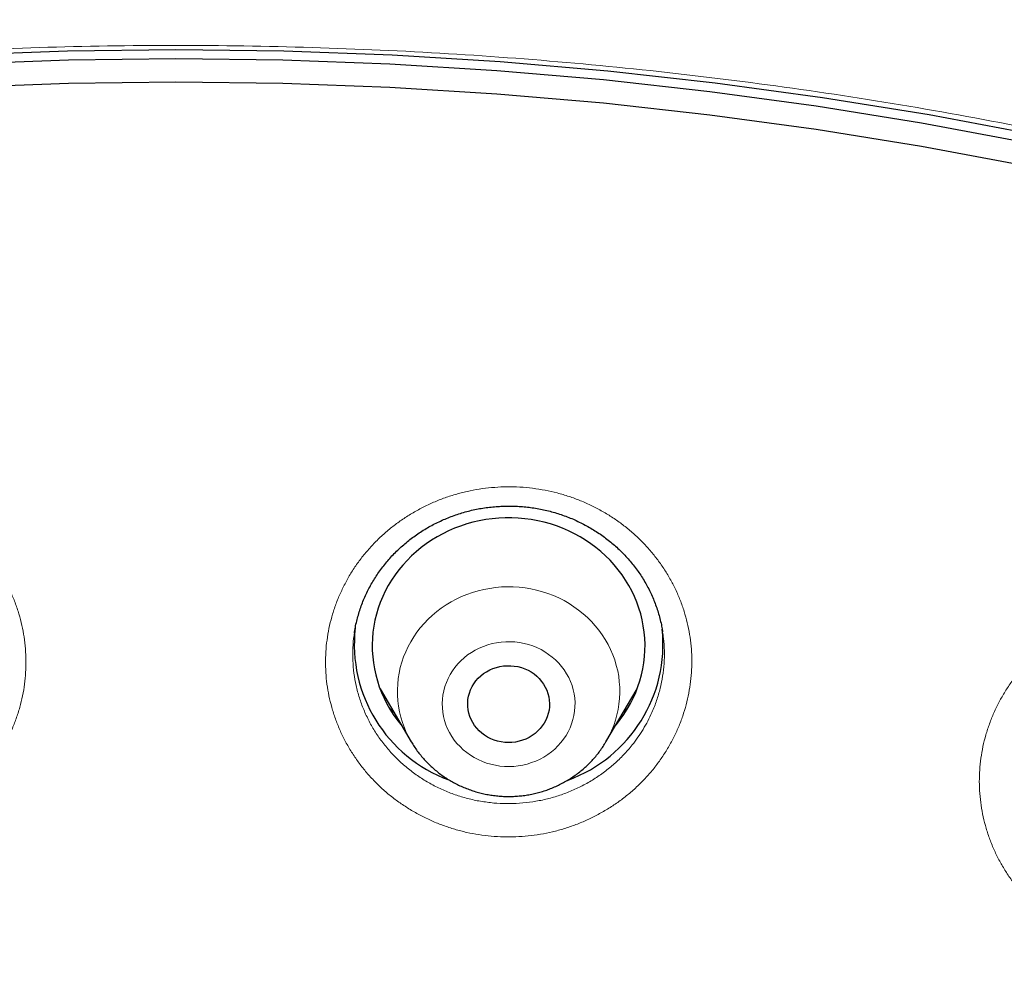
# Model space of a CAD drawing. Header units: millimetres. Extents: x 8 to 436, y 12 to 763.
# Tile 242 of 256: x 230 to 241, y 742 to 752. Entities that reach past the tile are written whole.
import ezdxf

# ---------------------------------------------------------------- set-up
doc = ezdxf.new("R2010")
doc.units = ezdxf.units.MM

msp = doc.modelspace()

# ---------------------------------------------------------------- linework, layer by layer
at = {"color": 7, "linetype": 'Continuous', "lineweight": 30}
for p, q in [((233.966, 745.528), (233.965, 745.524)), ((237.352, 745.534), (237.352, 745.537)), ((234.246, 744.91), (234.59, 744.326)), ((236.729, 744.326), (237.073, 744.91))]:
    msp.add_line(p, q, dxfattribs=at)
at = {"color": 252, "linetype": 'Continuous', "lineweight": 0}
msp.add_line((236.975, 744.706), (236.922, 744.654), dxfattribs=at)
at = {"color": 7, "linetype": 'Continuous', "lineweight": 30, "flags": 128}
for points in [[(229.621, 751.881), (230.81, 751.925), (232, 751.939), (233.19, 751.925), (234.379, 751.881), (235.566, 751.807), (236.751, 751.705), (237.932, 751.574), (239.11, 751.413), (240.283, 751.224), (241.45, 751.006), (242.61, 750.759), (243.763, 750.484), (244.908, 750.18), (246.045, 749.849), (247.172, 749.489), (248.288, 749.102), (249.393, 748.688), (250.486, 748.247), (251.567, 747.779), (252.634, 747.284), (253.687, 746.764)], [(229.645, 751.783), (230.822, 751.827), (232, 751.841)], [(232, 751.841), (233.178, 751.827), (234.355, 751.783), (235.531, 751.711), (236.704, 751.61), (237.874, 751.479), (239.04, 751.321), (240.201, 751.133), (241.356, 750.917), (242.505, 750.673), (243.647, 750.4), (244.781, 750.1), (245.906, 749.772), (247.021, 749.416), (248.127, 749.033), (249.221, 748.622), (250.303, 748.185), (251.373, 747.722), (252.43, 747.232), (253.472, 746.717), (254.5, 746.176)], [(229.645, 751.527), (230.822, 751.57), (232, 751.585)], [(232, 751.585), (233.178, 751.57), (234.355, 751.527), (235.531, 751.454), (236.704, 751.353), (237.874, 751.223), (239.04, 751.064), (240.201, 750.877), (241.356, 750.661), (242.505, 750.416), (243.647, 750.144), (244.781, 749.843), (245.906, 749.515), (247.021, 749.159), (248.127, 748.776), (249.221, 748.366), (250.303, 747.929), (251.373, 747.465), (252.43, 746.976), (253.472, 746.46), (254.5, 745.919)], [(236.835, 744.506), (236.846, 744.518), (236.888, 744.573), (236.928, 744.629), (236.965, 744.687), (236.999, 744.747), (237.03, 744.808), (237.058, 744.87), (237.082, 744.934), (237.103, 744.998), (237.121, 745.064), (237.136, 745.13), (237.147, 745.197), (237.154, 745.264), (237.159, 745.332), (237.16, 745.399), (237.157, 745.467), (237.151, 745.534), (237.141, 745.601), (237.128, 745.668), (237.112, 745.733), (237.092, 745.798), (237.07, 745.863), (237.043, 745.926), (237.014, 745.987), (236.981, 746.048), (236.946, 746.106), (236.908, 746.163), (236.866, 746.219), (236.822, 746.272), (236.775, 746.324), (236.726, 746.373), (236.674, 746.42), (236.62, 746.464), (236.564, 746.506), (236.505, 746.546), (236.445, 746.582), (236.383, 746.616), (236.319, 746.647), (236.253, 746.676), (236.187, 746.701), (236.119, 746.723), (236.05, 746.742), (235.98, 746.758), (235.909, 746.771), (235.838, 746.781), (235.766, 746.787), (235.695, 746.79), (235.623, 746.79), (235.551, 746.787), (235.479, 746.781), (235.408, 746.771), (235.337, 746.758), (235.267, 746.742), (235.199, 746.723), (235.131, 746.7), (235.064, 746.675), (234.999, 746.647), (234.935, 746.615), (234.873, 746.581), (234.812, 746.544), (234.754, 746.505), (234.698, 746.463), (234.644, 746.418), (234.592, 746.371), (234.543, 746.322), (234.496, 746.271), (234.452, 746.217), (234.411, 746.162), (234.372, 746.105), (234.337, 746.046), (234.304, 745.985), (234.275, 745.924), (234.249, 745.861), (234.226, 745.797), (234.207, 745.731), (234.19, 745.666), (234.178, 745.599), (234.168, 745.532), (234.162, 745.465), (234.16, 745.397), (234.161, 745.33), (234.165, 745.262), (234.173, 745.195), (234.184, 745.128), (234.199, 745.062), (234.217, 744.996), (234.238, 744.932), (234.262, 744.868), (234.29, 744.806), (234.321, 744.745), (234.355, 744.685), (234.392, 744.627), (234.432, 744.571), (234.475, 744.517), (234.484, 744.506)], [(235.617, 744.321), (235.577, 744.326), (235.539, 744.334), (235.501, 744.346), (235.464, 744.361), (235.429, 744.379), (235.396, 744.399), (235.365, 744.422), (235.336, 744.448), (235.31, 744.476), (235.286, 744.506), (235.265, 744.538), (235.248, 744.572), (235.233, 744.607), (235.222, 744.643), (235.215, 744.679), (235.21, 744.716), (235.21, 744.754), (235.213, 744.791), (235.219, 744.828), (235.229, 744.864), (235.242, 744.9), (235.259, 744.934), (235.278, 744.966), (235.301, 744.997), (235.326, 745.026), (235.354, 745.052), (235.385, 745.077), (235.417, 745.098), (235.452, 745.117), (235.488, 745.133), (235.525, 745.145), (235.564, 745.155), (235.603, 745.161), (235.643, 745.164), (235.683, 745.164), (235.722, 745.16), (235.761, 745.154), (235.8, 745.144), (235.837, 745.13), (235.873, 745.114), (235.907, 745.095), (235.939, 745.073), (235.969, 745.049), (235.997, 745.022), (236.022, 744.992), (236.044, 744.961), (236.063, 744.929), (236.079, 744.894), (236.092, 744.859), (236.101, 744.823), (236.107, 744.786), (236.11, 744.748), (236.108, 744.711), (236.104, 744.674), (236.096, 744.637), (236.084, 744.601), (236.069, 744.567), (236.051, 744.533), (236.03, 744.502), (236.006, 744.472), (235.979, 744.444), (235.95, 744.419), (235.918, 744.396), (235.885, 744.376), (235.85, 744.358), (235.813, 744.344), (235.775, 744.333), (235.736, 744.325), (235.696, 744.32), (235.657, 744.319), (235.617, 744.321)]]:
    msp.add_lwpolyline(points, dxfattribs=at)
at = {"color": 252, "linetype": 'Continuous', "lineweight": 0, "flags": 128}
for points in [[(234.595, 744.318), (234.566, 744.369), (234.538, 744.424), (234.514, 744.481), (234.493, 744.539), (234.475, 744.598), (234.461, 744.657), (234.45, 744.718), (234.442, 744.778), (234.438, 744.839), (234.437, 744.901), (234.44, 744.962), (234.446, 745.023), (234.455, 745.083), (234.469, 745.143), (234.485, 745.202), (234.505, 745.261), (234.528, 745.318), (234.554, 745.374), (234.583, 745.428), (234.616, 745.481), (234.651, 745.533), (234.689, 745.582), (234.73, 745.63), (234.774, 745.675), (234.82, 745.718), (234.869, 745.759), (234.919, 745.798), (234.972, 745.833), (235.027, 745.866), (235.084, 745.897), (235.142, 745.924), (235.202, 745.948), (235.262, 745.97), (235.325, 745.988), (235.388, 746.003), (235.452, 746.015), (235.516, 746.024), (235.581, 746.03), (235.646, 746.032), (235.711, 746.031), (235.776, 746.027), (235.841, 746.019), (235.905, 746.009), (235.968, 745.995), (236.031, 745.978), (236.092, 745.958), (236.152, 745.935), (236.211, 745.909), (236.269, 745.88), (236.324, 745.848), (236.378, 745.813), (236.429, 745.776), (236.479, 745.736), (236.526, 745.694), (236.571, 745.649), (236.613, 745.603), (236.652, 745.554), (236.689, 745.503), (236.723, 745.451), (236.753, 745.397), (236.781, 745.342), (236.805, 745.285), (236.826, 745.227), (236.844, 745.168), (236.859, 745.109), (236.87, 745.048), (236.877, 744.988), (236.882, 744.927), (236.882, 744.865), (236.88, 744.804), (236.873, 744.743), (236.864, 744.683), (236.851, 744.623), (236.834, 744.564), (236.815, 744.505), (236.792, 744.448), (236.765, 744.392), (236.736, 744.338), (236.73, 744.327)], [(235.729, 745.425), (235.679, 745.428), (235.628, 745.427), (235.578, 745.424), (235.528, 745.417), (235.479, 745.407), (235.431, 745.393), (235.383, 745.377), (235.337, 745.358), (235.293, 745.335), (235.25, 745.31), (235.209, 745.282), (235.171, 745.252), (235.134, 745.219), (235.101, 745.184), (235.07, 745.146), (235.041, 745.107), (235.016, 745.066), (234.994, 745.024), (234.975, 744.98), (234.959, 744.935), (234.946, 744.889), (234.937, 744.842), (234.931, 744.795), (234.929, 744.748), (234.931, 744.7), (234.935, 744.653), (234.944, 744.607), (234.955, 744.56), (234.97, 744.515), (234.988, 744.471), (235.01, 744.428), (235.034, 744.387), (235.062, 744.347), (235.092, 744.309), (235.126, 744.274), (235.161, 744.24), (235.199, 744.209), (235.239, 744.18), (235.282, 744.154), (235.326, 744.131), (235.371, 744.111), (235.418, 744.094), (235.466, 744.08), (235.515, 744.069), (235.565, 744.061), (235.615, 744.057), (235.666, 744.055), (235.716, 744.057), (235.766, 744.063), (235.816, 744.071), (235.865, 744.083), (235.913, 744.098), (235.959, 744.116), (236.005, 744.137), (236.048, 744.16), (236.09, 744.187), (236.13, 744.216), (236.167, 744.248), (236.202, 744.282), (236.235, 744.318), (236.264, 744.357), (236.291, 744.397), (236.315, 744.438), (236.336, 744.482), (236.353, 744.526), (236.367, 744.572), (236.378, 744.618), (236.385, 744.665), (236.389, 744.712), (236.39, 744.759), (236.387, 744.807), (236.38, 744.854), (236.37, 744.9), (236.357, 744.946), (236.34, 744.99), (236.321, 745.034), (236.298, 745.076), (236.271, 745.117), (236.242, 745.155), (236.211, 745.192), (236.176, 745.227), (236.139, 745.259), (236.1, 745.289), (236.059, 745.316), (236.016, 745.341), (235.971, 745.363), (235.925, 745.381), (235.877, 745.397), (235.829, 745.41), (235.779, 745.419), (235.729, 745.425)]]:
    msp.add_lwpolyline(points, dxfattribs=at)
at = {"color": 7, "linetype": 'Continuous', "lineweight": 30}
for centre, radius, start, end in [((235.551, 745.398), 1.588, 173.429, 249.831), ((235.768, 745.399), 1.589, 290.1387, 6.0662)]:
    msp.add_arc(centre, radius, start, end, dxfattribs=at)
for points, knots in [([(279.178, 720.721), (279.177, 720.73), (279.177, 720.747), (279.175, 720.78), (279.172, 720.818), (279.17, 720.863), (279.167, 720.91), (279.163, 720.972), (279.158, 721.052), (279.153, 721.136), (279.148, 721.212), (279.143, 721.277), (279.139, 721.339), (279.135, 721.395), (279.131, 721.444), (279.128, 721.486), (279.126, 721.52), (279.124, 721.549), (279.122, 721.574), (279.12, 721.598), (279.118, 721.626), (279.115, 721.663), (279.111, 721.712), (279.106, 721.774), (279.098, 721.869), (279.088, 721.995), (279.074, 722.154), (279.058, 722.319), (279.042, 722.492), (279.024, 722.672), (279, 722.903), (278.969, 723.181), (278.931, 723.498), (278.903, 723.727), (278.884, 723.869), (278.876, 723.927), (278.87, 723.977), (278.864, 724.02), (278.859, 724.054), (278.856, 724.081), (278.853, 724.102), (278.85, 724.12), (278.848, 724.141), (278.844, 724.167), (278.839, 724.204), (278.832, 724.252), (278.824, 724.31), (278.815, 724.373), (278.806, 724.437), (278.793, 724.524), (278.776, 724.636), (278.754, 724.782), (278.729, 724.942), (278.701, 725.117), (278.668, 725.321), (278.628, 725.556), (278.582, 725.821), (278.532, 726.097), (278.478, 726.382), (278.432, 726.612), (278.398, 726.785), (278.375, 726.896), (278.352, 727.01), (278.328, 727.122), (278.305, 727.229), (278.284, 727.326), (278.265, 727.413), (278.249, 727.489), (278.234, 727.556), (278.221, 727.615), (278.21, 727.662), (278.202, 727.698), (278.196, 727.726), (278.191, 727.748), (278.187, 727.765), (278.184, 727.78), (278.18, 727.794), (278.176, 727.814), (278.17, 727.84), (278.162, 727.873), (278.154, 727.91), (278.141, 727.964), (278.124, 728.037), (278.102, 728.131), (278.077, 728.237), (278.048, 728.355), (278.016, 728.489), (277.979, 728.639), (277.938, 728.8), (277.897, 728.96), (277.856, 729.116), (277.816, 729.27), (277.776, 729.42), (277.736, 729.567), (277.686, 729.746), (277.627, 729.956), (277.559, 730.193), (277.493, 730.42), (277.428, 730.637), (277.365, 730.843), (277.304, 731.039), (277.246, 731.224), (277.189, 731.401), (277.134, 731.571), (277.081, 731.733), (277.04, 731.855), (277.011, 731.941), (276.993, 731.995), (276.975, 732.047), (276.959, 732.096), (276.944, 732.14), (276.931, 732.177), (276.921, 732.207), (276.912, 732.232), (276.903, 732.257), (276.893, 732.288), (276.88, 732.325), (276.863, 732.373), (276.843, 732.431), (276.82, 732.495), (276.797, 732.562), (276.761, 732.662), (276.712, 732.798), (276.648, 732.973), (276.58, 733.158), (276.508, 733.352), (276.431, 733.555), (276.349, 733.767), (276.262, 733.99), (276.169, 734.223), (276.07, 734.466), (275.965, 734.721), (275.854, 734.985), (275.736, 735.261), (275.611, 735.547), (275.501, 735.792), (275.409, 735.996), (275.337, 736.152), (275.267, 736.305), (275.199, 736.449), (275.136, 736.583), (275.079, 736.703), (275.028, 736.809), (274.983, 736.901), (274.947, 736.976), (274.919, 737.034), (274.898, 737.077), (274.879, 737.115), (274.864, 737.147), (274.852, 737.17), (274.844, 737.187), (274.837, 737.2), (274.831, 737.213), (274.821, 737.232), (274.808, 737.258), (274.791, 737.293), (274.77, 737.335), (274.745, 737.385), (274.716, 737.444), (274.682, 737.511), (274.645, 737.584), (274.558, 737.756), (274.421, 738.022), (274.252, 738.344), (274.098, 738.63), (273.962, 738.88), (273.825, 739.128), (273.686, 739.375), (273.531, 739.647), (273.357, 739.946), (273.163, 740.274), (272.959, 740.612), (272.755, 740.943), (272.551, 741.268), (272.39, 741.519), (272.267, 741.709), (272.186, 741.832), (272.108, 741.95), (272.033, 742.064), (271.96, 742.173), (271.891, 742.276), (271.827, 742.37), (271.769, 742.457), (271.716, 742.534), (271.669, 742.603), (271.628, 742.662), (271.594, 742.712), (271.564, 742.755), (271.54, 742.789), (271.521, 742.816), (271.504, 742.842), (271.483, 742.871), (271.457, 742.908), (271.425, 742.954), (271.388, 743.007), (271.345, 743.068), (271.297, 743.137), (271.243, 743.213), (271.182, 743.298), (271.116, 743.391), (271.043, 743.492), (270.965, 743.6), (270.883, 743.711), (270.719, 743.935), (270.482, 744.253), (270.167, 744.664), (269.85, 745.07), (269.517, 745.485), (269.168, 745.91), (268.861, 746.275), (268.6, 746.578), (268.392, 746.818), (268.188, 747.049), (267.988, 747.271), (267.794, 747.485), (267.606, 747.691), (267.422, 747.888), (267.279, 748.04), (267.174, 748.151), (267.107, 748.221), (267.04, 748.291), (266.976, 748.358), (266.916, 748.42), (266.861, 748.476), (266.815, 748.525), (266.775, 748.565), (266.743, 748.598), (266.719, 748.623), (266.7, 748.642), (266.684, 748.659), (266.666, 748.677), (266.638, 748.705), (266.598, 748.746), (266.546, 748.798), (266.484, 748.861), (266.413, 748.933), (266.331, 749.015), (266.24, 749.105), (266.14, 749.204), (266.037, 749.305), (265.932, 749.407), (265.827, 749.509), (265.716, 749.617), (265.597, 749.73), (265.472, 749.849), (265.284, 750.027), (265.034, 750.259), (264.707, 750.557), (264.366, 750.863), (264.01, 751.175), (263.657, 751.478), (263.307, 751.772), (262.961, 752.057), (262.619, 752.334), (262.282, 752.602), (261.971, 752.844), (261.686, 753.062), (261.427, 753.258), (261.169, 753.45), (260.913, 753.638), (260.658, 753.822), (260.406, 754.002), (260.155, 754.179), (259.949, 754.321), (259.791, 754.43), (259.683, 754.504), (259.584, 754.571), (259.494, 754.632), (259.426, 754.678), (259.378, 754.71), (259.347, 754.73), (259.318, 754.75), (259.292, 754.767), (259.271, 754.781), (259.256, 754.791), (259.247, 754.797), (259.24, 754.802), (259.227, 754.81), (259.206, 754.824), (259.175, 754.845), (259.134, 754.872), (259.085, 754.904), (259.028, 754.942), (258.962, 754.985), (258.888, 755.034), (258.805, 755.088), (258.714, 755.147), (258.614, 755.211), (258.507, 755.28), (258.395, 755.351), (258.282, 755.423), (258.133, 755.516), (257.948, 755.632), (257.724, 755.769), (257.475, 755.921), (257.199, 756.086), (256.894, 756.266), (256.58, 756.448), (256.254, 756.634), (255.918, 756.821), (255.572, 757.011), (255.225, 757.198), (254.878, 757.381), (254.532, 757.56), (254.177, 757.74), (253.812, 757.921), (253.438, 758.103), (253.073, 758.276), (252.718, 758.441), (252.376, 758.597), (252.032, 758.75), (251.692, 758.899), (251.358, 759.042), (251.031, 759.179), (250.699, 759.315), (250.363, 759.45), (250.025, 759.583), (249.694, 759.711), (249.371, 759.832), (249.041, 759.954), (248.705, 760.075), (248.363, 760.195), (248.032, 760.308), (247.713, 760.416), (247.407, 760.516), (247.114, 760.61), (246.834, 760.698), (246.565, 760.781), (246.324, 760.854), (246.109, 760.917), (245.919, 760.973), (245.735, 761.026), (245.553, 761.077), (245.35, 761.134), (245.121, 761.197), (244.864, 761.266), (244.585, 761.34), (244.283, 761.417), (243.958, 761.499), (243.621, 761.58), (243.271, 761.663), (242.91, 761.745), (242.544, 761.825), (242.173, 761.903), (241.799, 761.98), (241.415, 762.055), (241.019, 762.129), (240.625, 762.2), (240.234, 762.266), (239.846, 762.33), (239.451, 762.391), (239.053, 762.449), (238.655, 762.504), (238.258, 762.556), (237.751, 762.618), (237.135, 762.686), (236.411, 762.756), (235.672, 762.816), (234.919, 762.866), (234.152, 762.905), (233.388, 762.933), (232.628, 762.948), (231.933, 762.951), (231.302, 762.946), (230.736, 762.935), (230.171, 762.917), (229.61, 762.894), (229.054, 762.864), (228.516, 762.829), (227.997, 762.79), (227.498, 762.747), (227.007, 762.7), (226.526, 762.649), (226.035, 762.592), (225.536, 762.53), (225.031, 762.461), (224.536, 762.389), (224.052, 762.314), (223.579, 762.235), (223.118, 762.154), (222.668, 762.071), (222.208, 761.981), (221.735, 761.885), (221.243, 761.779), (220.749, 761.668), (220.252, 761.55), (219.752, 761.427), (219.249, 761.297), (218.782, 761.171), (218.352, 761.051), (217.959, 760.938), (217.564, 760.82), (217.193, 760.707), (216.845, 760.597), (216.517, 760.491), (216.182, 760.381), (215.833, 760.263), (215.471, 760.137), (215.094, 760.003), (214.709, 759.862), (214.316, 759.715), (213.916, 759.56), (213.508, 759.399), (213.104, 759.235), (212.704, 759.068), (212.309, 758.899), (211.906, 758.723), (211.495, 758.539), (211.077, 758.346), (210.651, 758.146), (210.219, 757.936), (209.78, 757.719), (209.335, 757.492), (208.883, 757.256), (208.425, 757.01), (208.049, 756.803), (207.757, 756.64), (207.55, 756.522), (207.342, 756.403), (207.136, 756.283), (206.935, 756.165), (206.745, 756.053), (206.568, 755.946), (206.402, 755.846), (206.244, 755.75), (206.094, 755.657), (205.945, 755.565), (205.798, 755.473), (205.654, 755.382), (205.519, 755.296), (205.395, 755.217), (205.281, 755.144), (205.178, 755.077), (205.085, 755.016), (205.002, 754.962), (204.932, 754.916), (204.874, 754.878), (204.827, 754.846), (204.784, 754.818), (204.744, 754.791), (204.705, 754.765), (204.665, 754.739), (204.62, 754.708), (204.567, 754.673), (204.507, 754.633), (204.435, 754.584), (204.348, 754.525), (204.247, 754.456), (204.136, 754.38), (204.017, 754.298), (203.889, 754.209), (203.753, 754.114), (203.61, 754.013), (203.457, 753.904), (203.296, 753.788), (203.125, 753.665), (202.95, 753.537), (202.775, 753.408), (202.604, 753.28), (202.436, 753.154), (202.271, 753.029), (202.068, 752.874), (201.831, 752.69), (201.561, 752.478), (201.302, 752.27), (201.052, 752.068), (200.814, 751.872), (200.586, 751.682), (200.369, 751.499), (200.162, 751.322), (199.962, 751.149), (199.769, 750.981), (199.584, 750.818), (199.409, 750.661), (199.241, 750.509), (199.079, 750.362), (198.922, 750.218), (198.75, 750.058), (198.564, 749.883), (198.365, 749.694), (198.175, 749.512), (197.994, 749.336), (197.853, 749.197), (197.747, 749.092), (197.676, 749.022), (197.607, 748.952), (197.54, 748.885), (197.481, 748.826), (197.432, 748.776), (197.393, 748.737), (197.359, 748.702), (197.33, 748.672), (197.305, 748.647), (197.283, 748.624), (197.259, 748.6), (197.231, 748.572), (197.197, 748.537), (197.158, 748.496), (197.113, 748.45), (197.062, 748.397), (196.999, 748.332), (196.924, 748.254), (196.836, 748.162), (196.739, 748.06), (196.634, 747.948), (196.5, 747.804), (196.341, 747.633), (196.162, 747.437), (195.986, 747.242), (195.813, 747.05), (195.644, 746.859), (195.451, 746.638), (195.235, 746.387), (194.998, 746.108), (194.769, 745.834), (194.548, 745.565), (194.336, 745.303), (194.133, 745.048), (193.939, 744.8), (193.751, 744.557), (193.59, 744.346), (193.454, 744.166), (193.344, 744.019), (193.24, 743.879), (193.143, 743.747), (193.053, 743.624), (192.971, 743.511), (192.897, 743.409), (192.831, 743.316), (192.77, 743.231), (192.715, 743.153), (192.664, 743.081), (192.617, 743.014), (192.575, 742.954), (192.54, 742.904), (192.515, 742.868), (192.497, 742.843), (192.483, 742.823), (192.467, 742.799), (192.445, 742.768), (192.417, 742.728), (192.386, 742.682), (192.351, 742.632), (192.314, 742.577), (192.273, 742.518), (192.232, 742.458), (192.19, 742.396), (192.149, 742.335), (192.043, 742.179), (191.864, 741.909), (191.611, 741.521), (191.402, 741.192), (191.243, 740.939), (191.134, 740.763), (191.021, 740.579), (190.904, 740.384), (190.781, 740.18), (190.654, 739.965), (190.523, 739.74), (190.389, 739.507), (190.261, 739.282), (190.141, 739.067), (190.029, 738.863), (189.915, 738.653), (189.799, 738.438), (189.698, 738.248), (189.615, 738.089), (189.551, 737.967), (189.492, 737.853), (189.438, 737.749), (189.39, 737.653), (189.346, 737.567), (189.308, 737.491), (189.275, 737.425), (189.247, 737.37), (189.225, 737.325), (189.206, 737.288), (189.191, 737.257), (189.178, 737.231), (189.165, 737.204), (189.149, 737.172), (189.129, 737.132), (189.105, 737.082), (189.076, 737.024), (189.043, 736.956), (189.009, 736.886), (188.974, 736.814), (188.94, 736.742), (188.905, 736.668), (188.869, 736.594), (188.795, 736.436), (188.684, 736.198), (188.553, 735.911), (188.44, 735.661), (188.345, 735.444), (188.249, 735.226), (188.152, 735), (188.052, 734.761), (187.948, 734.511), (187.841, 734.248), (187.731, 733.973), (187.619, 733.685), (187.53, 733.451), (187.463, 733.274), (187.421, 733.162), (187.381, 733.052), (187.343, 732.948), (187.307, 732.852), (187.273, 732.757), (187.24, 732.666), (187.209, 732.578), (187.182, 732.5), (187.158, 732.433), (187.138, 732.377), (187.122, 732.331), (187.109, 732.293), (187.099, 732.263), (187.09, 732.237), (187.081, 732.212), (187.071, 732.181), (187.057, 732.14), (187.039, 732.089), (187.018, 732.028), (186.994, 731.956), (186.968, 731.88), (186.941, 731.799), (186.914, 731.716), (186.884, 731.626), (186.852, 731.529), (186.819, 731.425), (186.769, 731.271), (186.705, 731.07), (186.62, 730.796), (186.531, 730.5), (186.437, 730.182), (186.349, 729.874), (186.266, 729.573), (186.187, 729.28), (186.106, 728.974), (186.025, 728.653), (185.962, 728.4), (185.922, 728.231), (185.902, 728.147), (185.883, 728.067), (185.866, 727.994), (185.851, 727.932), (185.84, 727.881), (185.831, 727.841), (185.824, 727.811), (185.817, 727.784), (185.811, 727.758), (185.805, 727.729), (185.798, 727.697), (185.788, 727.653), (185.775, 727.594), (185.758, 727.519), (185.738, 727.43), (185.715, 727.323), (185.689, 727.2), (185.66, 727.064), (185.629, 726.918), (185.597, 726.759), (185.563, 726.59), (185.529, 726.414), (185.494, 726.233), (185.459, 726.048), (185.424, 725.853), (185.388, 725.648), (185.351, 725.433), (185.314, 725.213), (185.278, 724.987), (185.249, 724.804), (185.228, 724.665), (185.215, 724.576), (185.202, 724.492), (185.191, 724.412), (185.18, 724.336), (185.17, 724.265), (185.162, 724.206), (185.155, 724.158), (185.15, 724.119), (185.145, 724.086), (185.14, 724.05), (185.134, 724.004), (185.126, 723.943), (185.116, 723.869), (185.105, 723.784), (185.092, 723.687), (185.079, 723.578), (185.065, 723.463), (185.047, 723.32), (185.028, 723.152), (185.003, 722.928), (184.976, 722.67), (184.947, 722.378), (184.926, 722.148), (184.912, 721.988), (184.905, 721.903), (184.898, 721.829), (184.893, 721.765), (184.889, 721.712), (184.886, 721.67), (184.883, 721.641), (184.882, 721.623), (184.881, 721.61), (184.88, 721.594), (184.878, 721.571), (184.876, 721.541), (184.873, 721.503), (184.868, 721.432), (184.86, 721.327), (184.852, 721.212), (184.846, 721.114), (184.841, 721.037), (184.836, 720.963), (184.832, 720.893), (184.828, 720.83), (184.825, 720.773), (184.823, 720.738), (184.822, 720.721)], [0, 0, 0, 0, 0.000191, 0.000381, 0.000677, 0.000995, 0.001342, 0.001718, 0.00237, 0.003096, 0.003563, 0.004054, 0.004515, 0.004925, 0.005284, 0.005591, 0.005847, 0.006052, 0.006215, 0.006394, 0.006595, 0.00682, 0.00722, 0.007678, 0.008192, 0.009307, 0.010475, 0.011696, 0.012969, 0.014295, 0.015667, 0.018103, 0.020449, 0.022705, 0.023183, 0.023611, 0.023983, 0.024298, 0.024557, 0.02476, 0.024899, 0.02501, 0.025162, 0.02536, 0.025604, 0.025981, 0.026429, 0.026899, 0.027378, 0.027866, 0.02885, 0.029868, 0.031124, 0.032428, 0.033781, 0.035692, 0.037679, 0.03974, 0.041876, 0.044087, 0.044917, 0.045756, 0.046606, 0.047465, 0.048283, 0.049028, 0.049664, 0.050235, 0.050742, 0.051184, 0.051562, 0.051804, 0.05201, 0.052178, 0.05231, 0.052405, 0.052498, 0.052644, 0.052845, 0.053099, 0.053382, 0.053694, 0.054319, 0.055032, 0.055832, 0.056721, 0.057698, 0.058892, 0.060132, 0.061348, 0.06254, 0.063707, 0.06485, 0.065968, 0.067063, 0.068956, 0.070772, 0.07251, 0.074171, 0.075755, 0.077259, 0.078684, 0.080027, 0.081368, 0.082617, 0.083775, 0.084205, 0.084621, 0.085022, 0.085409, 0.08576, 0.086051, 0.086281, 0.086451, 0.086631, 0.086868, 0.087161, 0.087511, 0.087991, 0.088496, 0.089015, 0.089548, 0.090839, 0.092205, 0.093647, 0.095164, 0.096757, 0.098425, 0.100175, 0.102013, 0.10394, 0.105956, 0.108061, 0.110255, 0.112538, 0.114909, 0.116161, 0.117436, 0.118684, 0.119851, 0.120936, 0.121939, 0.122755, 0.123508, 0.124198, 0.124575, 0.12493, 0.125247, 0.125503, 0.125692, 0.125825, 0.12591, 0.126014, 0.126149, 0.126375, 0.126654, 0.126989, 0.127407, 0.127888, 0.128432, 0.129038, 0.129696, 0.132651, 0.135588, 0.137673, 0.13975, 0.141817, 0.143875, 0.145964, 0.148655, 0.151434, 0.154301, 0.157256, 0.159929, 0.162671, 0.163766, 0.164856, 0.165886, 0.166854, 0.167829, 0.168731, 0.16956, 0.170317, 0.171, 0.17161, 0.172119, 0.172562, 0.172941, 0.173248, 0.173473, 0.173662, 0.173921, 0.174252, 0.174655, 0.175131, 0.17567, 0.176278, 0.176956, 0.177704, 0.178537, 0.179443, 0.180421, 0.181434, 0.182449, 0.186456, 0.190059, 0.193687, 0.197633, 0.201607, 0.20561, 0.207968, 0.210263, 0.212486, 0.214638, 0.216719, 0.218728, 0.220667, 0.222534, 0.223248, 0.223952, 0.224644, 0.225325, 0.225959, 0.226518, 0.227003, 0.227413, 0.227734, 0.227988, 0.228175, 0.228311, 0.228488, 0.228721, 0.229176, 0.229709, 0.230321, 0.231064, 0.231897, 0.23282, 0.233834, 0.234938, 0.235926, 0.236978, 0.238092, 0.239269, 0.240508, 0.241803, 0.244849, 0.247848, 0.251304, 0.254697, 0.258026, 0.261293, 0.264498, 0.267639, 0.270717, 0.273737, 0.276079, 0.278395, 0.280684, 0.282947, 0.285184, 0.287394, 0.289578, 0.291731, 0.292742, 0.293673, 0.294524, 0.295295, 0.295987, 0.296265, 0.296529, 0.296777, 0.297009, 0.297198, 0.297323, 0.297388, 0.297439, 0.297503, 0.297703, 0.297975, 0.298319, 0.298734, 0.299221, 0.299781, 0.300411, 0.301114, 0.301889, 0.302735, 0.30365, 0.304592, 0.305548, 0.306518, 0.308333, 0.310196, 0.312105, 0.314538, 0.317044, 0.319622, 0.322273, 0.324996, 0.327793, 0.330661, 0.333355, 0.336109, 0.338925, 0.341801, 0.344739, 0.347737, 0.350356, 0.353019, 0.355689, 0.358305, 0.360864, 0.363367, 0.365814, 0.368441, 0.371, 0.373491, 0.375915, 0.378271, 0.380907, 0.383452, 0.385907, 0.388272, 0.390547, 0.392693, 0.394752, 0.396724, 0.398609, 0.400054, 0.401443, 0.402777, 0.404078, 0.405411, 0.407213, 0.409078, 0.411006, 0.413274, 0.415623, 0.418054, 0.420567, 0.423161, 0.425837, 0.428435, 0.431105, 0.433848, 0.436663, 0.439551, 0.44224, 0.444988, 0.447794, 0.450609, 0.453417, 0.456219, 0.459013, 0.464116, 0.469195, 0.47425, 0.479638, 0.484999, 0.490332, 0.495638, 0.500915, 0.504886, 0.508841, 0.51278, 0.516704, 0.520603, 0.52444, 0.527998, 0.531497, 0.534937, 0.538319, 0.541643, 0.545283, 0.54885, 0.552344, 0.555766, 0.559114, 0.562389, 0.565592, 0.568721, 0.572219, 0.575729, 0.579271, 0.582845, 0.586452, 0.590091, 0.593762, 0.596611, 0.599479, 0.602366, 0.60528, 0.607631, 0.610045, 0.612522, 0.615062, 0.617802, 0.620612, 0.623492, 0.626441, 0.629461, 0.63255, 0.635709, 0.63867, 0.641702, 0.644806, 0.647981, 0.651228, 0.654547, 0.657937, 0.661399, 0.664933, 0.668539, 0.672216, 0.675965, 0.677637, 0.679323, 0.681023, 0.682733, 0.684393, 0.685983, 0.687418, 0.688792, 0.690104, 0.691354, 0.692542, 0.693837, 0.69505, 0.69618, 0.697228, 0.698193, 0.699061, 0.699849, 0.700558, 0.701188, 0.701634, 0.702031, 0.702395, 0.702734, 0.70306, 0.703378, 0.703765, 0.704221, 0.704735, 0.7053, 0.706091, 0.706963, 0.707915, 0.708949, 0.710063, 0.711236, 0.712488, 0.713817, 0.715224, 0.716741, 0.71831, 0.719859, 0.721384, 0.722884, 0.72436, 0.725812, 0.728339, 0.730788, 0.733161, 0.735456, 0.737675, 0.739779, 0.741808, 0.743763, 0.745644, 0.747486, 0.749251, 0.750939, 0.752551, 0.754116, 0.755642, 0.757128, 0.759176, 0.761145, 0.763034, 0.764845, 0.766577, 0.767315, 0.768037, 0.768743, 0.769434, 0.770083, 0.770535, 0.770935, 0.771285, 0.771583, 0.771839, 0.772043, 0.772273, 0.772561, 0.772909, 0.773317, 0.773785, 0.774313, 0.774901, 0.775725, 0.776643, 0.777657, 0.778765, 0.779967, 0.781894, 0.783814, 0.785706, 0.787571, 0.789408, 0.791217, 0.793926, 0.796571, 0.79915, 0.801666, 0.804116, 0.806459, 0.80874, 0.810958, 0.813114, 0.814516, 0.815854, 0.817115, 0.818299, 0.819404, 0.820432, 0.821329, 0.822158, 0.822917, 0.823607, 0.824228, 0.824849, 0.82538, 0.825823, 0.826177, 0.826339, 0.826495, 0.826696, 0.826973, 0.827326, 0.827754, 0.82818, 0.828663, 0.829192, 0.829729, 0.830267, 0.830807, 0.83135, 0.834367, 0.837866, 0.841441, 0.842878, 0.844381, 0.845955, 0.847599, 0.849345, 0.851164, 0.853056, 0.855021, 0.857059, 0.858711, 0.860408, 0.86215, 0.863938, 0.865764, 0.866852, 0.867862, 0.868797, 0.869654, 0.870435, 0.871139, 0.871767, 0.872318, 0.872747, 0.873114, 0.87342, 0.873663, 0.873853, 0.874064, 0.874317, 0.874646, 0.875049, 0.875525, 0.876075, 0.876699, 0.87724, 0.877827, 0.878434, 0.879038, 0.879637, 0.88226, 0.884799, 0.886562, 0.888282, 0.889995, 0.891796, 0.893689, 0.895676, 0.897756, 0.899929, 0.902195, 0.904553, 0.905442, 0.90634, 0.907203, 0.908012, 0.908767, 0.909468, 0.910225, 0.910907, 0.911513, 0.912045, 0.912469, 0.91283, 0.913126, 0.913358, 0.91353, 0.913714, 0.91394, 0.914259, 0.914657, 0.915134, 0.915689, 0.916323, 0.916911, 0.917554, 0.918251, 0.919003, 0.91981, 0.92064, 0.922571, 0.924464, 0.926964, 0.929394, 0.931755, 0.934046, 0.93627, 0.938449, 0.941038, 0.943564, 0.944215, 0.944862, 0.945483, 0.946029, 0.946501, 0.946898, 0.947178, 0.947402, 0.947587, 0.947786, 0.948004, 0.948241, 0.948495, 0.949004, 0.949568, 0.950188, 0.951034, 0.951966, 0.952982, 0.954085, 0.955272, 0.956545, 0.957902, 0.95922, 0.960609, 0.962069, 0.963599, 0.9652, 0.966873, 0.968535, 0.970262, 0.970958, 0.971637, 0.972259, 0.972822, 0.973432, 0.973955, 0.974392, 0.974743, 0.975029, 0.975262, 0.975473, 0.975837, 0.97629, 0.976833, 0.977464, 0.978186, 0.978996, 0.979869, 0.980753, 0.982163, 0.983598, 0.985707, 0.987868, 0.990081, 0.990785, 0.991411, 0.991958, 0.992426, 0.992816, 0.993126, 0.993358, 0.993453, 0.993528, 0.99364, 0.993808, 0.994032, 0.994312, 0.99464, 0.995599, 0.996627, 0.997179, 0.997748, 0.998306, 0.998808, 0.999257, 0.999653, 1, 1, 1, 1]), ([(233.964, 745.524), (233.966, 745.533), (233.97, 745.566), (233.981, 745.621), (233.998, 745.688), (234.017, 745.755), (234.039, 745.822), (234.065, 745.887), (234.093, 745.951), (234.124, 746.014), (234.158, 746.075), (234.194, 746.135), (234.233, 746.193), (234.275, 746.25), (234.319, 746.305), (234.365, 746.358), (234.414, 746.41), (234.466, 746.459), (234.519, 746.506), (234.575, 746.551), (234.632, 746.594), (234.691, 746.634), (234.752, 746.672), (234.814, 746.708), (234.878, 746.74), (234.944, 746.771), (235.01, 746.798), (235.078, 746.823), (235.147, 746.845), (235.217, 746.865), (235.288, 746.881), (235.359, 746.895), (235.431, 746.905), (235.503, 746.913), (235.576, 746.918), (235.649, 746.92), (235.722, 746.919), (235.794, 746.916), (235.866, 746.909), (235.938, 746.899), (236.01, 746.887), (236.08, 746.871), (236.15, 746.853), (236.22, 746.832), (236.288, 746.808), (236.355, 746.782), (236.421, 746.752), (236.485, 746.72), (236.548, 746.686), (236.609, 746.649), (236.669, 746.61), (236.727, 746.568), (236.783, 746.524), (236.837, 746.478), (236.888, 746.43), (236.938, 746.379), (236.985, 746.327), (237.03, 746.272), (237.073, 746.216), (237.112, 746.159), (237.15, 746.1), (237.184, 746.039), (237.216, 745.977), (237.245, 745.914), (237.271, 745.849), (237.294, 745.783), (237.315, 745.717), (237.332, 745.65), (237.345, 745.59), (237.351, 745.552), (237.353, 745.537)], [0, 0, 0, 0, 0.006371, 0.021374, 0.03643, 0.051519, 0.06662, 0.081706, 0.096756, 0.111749, 0.126689, 0.141578, 0.156549, 0.171505, 0.18645, 0.201389, 0.216326, 0.231266, 0.246215, 0.261176, 0.276076, 0.290942, 0.305787, 0.320619, 0.335445, 0.350273, 0.36511, 0.37996, 0.39483, 0.409685, 0.42448, 0.439286, 0.454106, 0.468935, 0.48377, 0.498604, 0.513435, 0.528259, 0.543067, 0.55784, 0.572627, 0.587433, 0.602255, 0.617088, 0.63193, 0.646775, 0.661619, 0.676462, 0.691287, 0.706132, 0.720976, 0.735826, 0.750687, 0.765566, 0.780469, 0.795402, 0.810375, 0.825331, 0.840232, 0.855144, 0.870066, 0.885003, 0.899958, 0.914934, 0.929935, 0.944963, 0.959981, 0.974921, 0.989921, 1, 1, 1, 1]), ([(234.399, 744.65), (234.384, 744.664), (234.367, 744.68), (234.351, 744.698), (234.348, 744.7)], [0, 0, 0, 0, 0.863911, 1, 1, 1, 1]), ([(236.974, 744.704), (236.961, 744.69), (236.944, 744.672), (236.925, 744.656), (236.921, 744.652)], [0, 0, 0, 0, 0.785555, 1, 1, 1, 1]), ([(234.591, 744.325), (234.596, 744.317), (234.61, 744.292), (234.638, 744.25), (234.674, 744.202), (234.712, 744.155), (234.753, 744.11), (234.796, 744.067), (234.841, 744.026), (234.889, 743.987), (234.938, 743.951), (234.989, 743.917), (235.042, 743.886), (235.096, 743.857), (235.152, 743.831), (235.21, 743.808), (235.268, 743.787), (235.327, 743.77), (235.388, 743.755), (235.449, 743.743), (235.51, 743.735), (235.572, 743.729), (235.635, 743.726), (235.697, 743.726), (235.759, 743.73), (235.821, 743.736), (235.883, 743.745), (235.944, 743.758), (236.004, 743.773), (236.064, 743.791), (236.122, 743.813), (236.179, 743.837), (236.235, 743.863), (236.29, 743.893), (236.342, 743.925), (236.393, 743.96), (236.442, 743.997), (236.49, 744.036), (236.535, 744.078), (236.577, 744.121), (236.618, 744.167), (236.656, 744.215), (236.691, 744.264), (236.715, 744.302), (236.728, 744.323), (236.73, 744.327)], [0, 0, 0, 0, 0.0110595, 0.0347668, 0.0584981, 0.0822547, 0.1060375, 0.1298472, 0.153684, 0.1775481, 0.2014391, 0.2253564, 0.2492992, 0.2732666, 0.2972573, 0.3212699, 0.3453029, 0.3693547, 0.3934236, 0.4175077, 0.4416051, 0.4657139, 0.4898322, 0.5139578, 0.5380887, 0.5622221, 0.5863559, 0.6104879, 0.6346159, 0.6587376, 0.6828508, 0.7069533, 0.7310428, 0.7551171, 0.7791741, 0.8032117, 0.8272281, 0.8512214, 0.8751901, 0.8991329, 0.9230485, 0.9469363, 0.9707958, 0.9946267, 1, 1, 1, 1])]:
    msp.add_open_spline(points, degree=3, knots=knots, dxfattribs=at)
at = {"color": 252, "linetype": 'Continuous', "lineweight": 0}
for points, knots in [([(184.838, 720.741), (184.844, 720.93), (184.878, 722.087), (185.139, 724.202), (185.629, 727.071), (186.335, 729.902), (187.232, 732.684), (188.322, 735.405), (189.599, 738.053), (191.057, 740.617), (192.691, 743.085), (194.493, 745.448), (196.455, 747.696), (198.57, 749.818), (200.828, 751.805), (203.22, 753.649), (205.734, 755.342), (208.362, 756.878), (211.09, 758.248), (213.908, 759.448), (216.803, 760.472), (219.764, 761.316), (222.777, 761.976), (225.829, 762.449), (228.908, 762.734), (232, 762.829), (235.092, 762.734), (238.171, 762.449), (241.223, 761.976), (244.236, 761.316), (247.197, 760.472), (250.092, 759.448), (252.91, 758.248), (255.638, 756.878), (258.266, 755.342), (260.78, 753.649), (263.172, 751.805), (265.43, 749.818), (267.545, 747.696), (269.507, 745.448), (271.309, 743.085), (272.943, 740.617), (274.401, 738.053), (275.678, 735.405), (276.768, 732.684), (277.665, 729.902), (278.371, 727.071), (278.861, 724.202), (279.122, 722.087), (279.156, 720.93), (279.162, 720.741)], [0, 0, 0, 0, 0.004208, 0.025764, 0.04732, 0.068876, 0.090432, 0.111989, 0.133545, 0.155101, 0.176657, 0.198213, 0.21977, 0.241326, 0.262882, 0.284438, 0.305994, 0.32755, 0.349107, 0.370663, 0.392219, 0.413775, 0.435331, 0.456888, 0.478444, 0.5, 0.521556, 0.543112, 0.564669, 0.586225, 0.607781, 0.629337, 0.650893, 0.672449, 0.694006, 0.715562, 0.737118, 0.758674, 0.78023, 0.801787, 0.823343, 0.844899, 0.866455, 0.888011, 0.909568, 0.931124, 0.95268, 0.974236, 0.995792, 1, 1, 1, 1]), ([(184.507, 710.088), (184.52, 710.865), (184.549, 712.476), (184.777, 714.915), (185.147, 717.396), (185.668, 719.852), (186.334, 722.278), (187.143, 724.665), (188.094, 727.005), (189.183, 729.291), (190.406, 731.517), (191.761, 733.674), (193.242, 735.757), (194.845, 737.759), (196.564, 739.672), (198.396, 741.493), (200.333, 743.214), (202.37, 744.83), (204.5, 746.336), (206.716, 747.728), (209.012, 749), (211.38, 750.15), (213.814, 751.173), (216.304, 752.067), (218.844, 752.827), (221.425, 753.453), (224.04, 753.942), (226.679, 754.292), (229.335, 754.502), (232, 754.573), (234.665, 754.502), (237.321, 754.292), (239.96, 753.942), (242.575, 753.453), (245.156, 752.827), (247.696, 752.067), (250.186, 751.173), (252.62, 750.15), (254.988, 749), (257.284, 747.728), (259.5, 746.336), (261.63, 744.83), (263.667, 743.214), (265.604, 741.493), (267.436, 739.672), (269.155, 737.759), (270.758, 735.757), (272.239, 733.674), (273.594, 731.517), (274.817, 729.291), (275.906, 727.005), (276.857, 724.665), (277.666, 722.278), (278.332, 719.852), (278.853, 717.396), (279.223, 714.915), (279.451, 712.477), (279.48, 710.865), (279.493, 710.088)], [0, 0, 0, 0, 0.016668, 0.034569, 0.05247, 0.070372, 0.088273, 0.106174, 0.124075, 0.141977, 0.159878, 0.177779, 0.19568, 0.213582, 0.231483, 0.249384, 0.267286, 0.285187, 0.303088, 0.320989, 0.338891, 0.356792, 0.374693, 0.392594, 0.410496, 0.428397, 0.446298, 0.464199, 0.482101, 0.500002, 0.517903, 0.535804, 0.553706, 0.571607, 0.589508, 0.60741, 0.625311, 0.643212, 0.661113, 0.679015, 0.696916, 0.714817, 0.732718, 0.75062, 0.768521, 0.786422, 0.804323, 0.822225, 0.840126, 0.858027, 0.875928, 0.89383, 0.911731, 0.929632, 0.947534, 0.965435, 0.983336, 1, 1, 1, 1]), ([(186.501, 709.23), (186.52, 710.17), (186.556, 712.041), (186.855, 714.828), (187.335, 717.579), (188.01, 720.294), (188.879, 722.972), (189.936, 725.603), (191.168, 728.166), (192.57, 730.637), (194.135, 733.005), (195.865, 735.271), (197.757, 737.433), (199.805, 739.483), (201.988, 741.408), (204.289, 743.187), (206.7, 744.812), (209.22, 746.283), (211.849, 747.6), (214.577, 748.758), (217.376, 749.751), (220.227, 750.567), (223.116, 751.201), (226.044, 751.654), (229.009, 751.925), (232, 752.015), (234.991, 751.925), (237.957, 751.654), (240.885, 751.201), (243.774, 750.567), (246.624, 749.751), (249.424, 748.758), (252.151, 747.6), (254.781, 746.282), (257.301, 744.811), (259.712, 743.186), (262.013, 741.408), (264.195, 739.483), (266.243, 737.432), (268.136, 735.27), (269.865, 733.004), (271.431, 730.636), (272.832, 728.165), (274.065, 725.603), (275.121, 722.972), (275.99, 720.293), (276.665, 717.578), (277.145, 714.827), (277.444, 712.041), (277.48, 710.17), (277.499, 709.23)], [0, 0, 0, 0, 0.020985, 0.041789, 0.062502, 0.083215, 0.104018, 0.125, 0.145986, 0.166791, 0.187505, 0.208217, 0.229019, 0.25, 0.270986, 0.291791, 0.312505, 0.333217, 0.354019, 0.375, 0.395986, 0.416791, 0.437505, 0.458217, 0.479019, 0.5, 0.520986, 0.541791, 0.562505, 0.583217, 0.604019, 0.625, 0.645986, 0.666791, 0.687505, 0.708217, 0.729019, 0.75, 0.770986, 0.791791, 0.812505, 0.833217, 0.854019, 0.875, 0.895985, 0.916789, 0.937502, 0.958215, 0.979017, 1, 1, 1, 1]), ([(228.531, 743.29), (228.53, 743.29), (228.485, 743.286), (228.394, 743.281), (228.258, 743.282), (228.122, 743.292), (227.988, 743.31), (227.855, 743.337), (227.725, 743.373), (227.597, 743.417), (227.472, 743.469), (227.352, 743.529), (227.236, 743.596), (227.125, 743.671), (227.019, 743.753), (226.92, 743.842), (226.826, 743.936), (226.74, 744.037), (226.661, 744.142), (226.59, 744.253), (226.527, 744.368), (226.471, 744.487), (226.425, 744.609), (226.387, 744.734), (226.358, 744.861), (226.338, 744.99), (226.327, 745.12), (226.325, 745.25), (226.332, 745.379), (226.349, 745.508), (226.375, 745.636), (226.409, 745.762), (226.452, 745.885), (226.504, 746.005), (226.565, 746.122), (226.634, 746.234), (226.71, 746.342), (226.793, 746.445), (226.884, 746.541), (226.982, 746.632), (227.085, 746.716), (227.195, 746.794), (227.309, 746.864), (227.428, 746.926), (227.551, 746.981), (227.678, 747.027), (227.808, 747.066), (227.942, 747.096), (228.079, 747.117), (228.22, 747.13), (228.359, 747.133), (228.497, 747.127), (228.632, 747.112), (228.765, 747.089), (228.897, 747.057), (229.026, 747.017), (229.152, 746.968), (229.274, 746.911), (229.393, 746.847), (229.506, 746.775), (229.614, 746.697), (229.716, 746.611), (229.812, 746.519), (229.901, 746.421), (229.984, 746.317), (230.059, 746.209), (230.125, 746.096), (230.184, 745.979), (230.235, 745.858), (230.277, 745.734), (230.31, 745.608), (230.334, 745.48), (230.348, 745.351), (230.354, 745.22), (230.351, 745.09), (230.339, 744.961), (230.317, 744.833), (230.286, 744.706), (230.246, 744.581), (230.198, 744.46), (230.142, 744.342), (230.077, 744.227), (230.004, 744.118), (229.923, 744.013), (229.835, 743.913), (229.741, 743.82), (229.64, 743.733), (229.533, 743.653), (229.421, 743.579), (229.304, 743.513), (229.183, 743.455), (229.058, 743.405), (228.929, 743.363), (228.798, 743.33), (228.665, 743.304), (228.576, 743.295), (228.531, 743.29)], [0, 0, 0, 0, 0.000143, 0.01084, 0.021574, 0.03232, 0.043054, 0.053751, 0.064447, 0.075181, 0.085926, 0.09666, 0.107357, 0.118061, 0.128802, 0.139555, 0.150295, 0.161, 0.171716, 0.182468, 0.193233, 0.203986, 0.214702, 0.225429, 0.236193, 0.246969, 0.257733, 0.26846, 0.279193, 0.289962, 0.300744, 0.311513, 0.322246, 0.332976, 0.343743, 0.354522, 0.365289, 0.376019, 0.386739, 0.397497, 0.408267, 0.419024, 0.429745, 0.440453, 0.451198, 0.461955, 0.472701, 0.483409, 0.494548, 0.505701, 0.516841, 0.527542, 0.538279, 0.549028, 0.559766, 0.570466, 0.581167, 0.591903, 0.602653, 0.61339, 0.62409, 0.634798, 0.645542, 0.656298, 0.667042, 0.67775, 0.68847, 0.699226, 0.709995, 0.720752, 0.731472, 0.742201, 0.752968, 0.763746, 0.774513, 0.785242, 0.795975, 0.806744, 0.817526, 0.828296, 0.839028, 0.849756, 0.860521, 0.871298, 0.882062, 0.89279, 0.903507, 0.91426, 0.925026, 0.93578, 0.946496, 0.957173, 0.967886, 0.978611, 0.989324, 1, 1, 1, 1]), ([(235.469, 743.29), (235.469, 743.29), (235.423, 743.294), (235.333, 743.305), (235.2, 743.33), (235.068, 743.364), (234.94, 743.406), (234.815, 743.456), (234.694, 743.515), (234.577, 743.581), (234.465, 743.654), (234.358, 743.734), (234.258, 743.821), (234.164, 743.914), (234.076, 744.014), (233.996, 744.118), (233.923, 744.228), (233.858, 744.342), (233.802, 744.46), (233.754, 744.581), (233.714, 744.706), (233.683, 744.832), (233.661, 744.96), (233.649, 745.09), (233.646, 745.22), (233.651, 745.35), (233.666, 745.479), (233.69, 745.607), (233.723, 745.733), (233.765, 745.857), (233.816, 745.978), (233.875, 746.096), (233.941, 746.209), (234.016, 746.318), (234.099, 746.421), (234.188, 746.52), (234.285, 746.612), (234.387, 746.698), (234.495, 746.776), (234.609, 746.848), (234.727, 746.912), (234.85, 746.969), (234.976, 747.018), (235.105, 747.058), (235.237, 747.089), (235.371, 747.113), (235.507, 747.127), (235.644, 747.133), (235.783, 747.13), (235.924, 747.117), (236.061, 747.095), (236.195, 747.065), (236.325, 747.026), (236.451, 746.98), (236.575, 746.925), (236.693, 746.862), (236.807, 746.792), (236.916, 746.715), (237.02, 746.631), (237.117, 746.54), (237.207, 746.444), (237.291, 746.341), (237.367, 746.234), (237.435, 746.121), (237.496, 746.005), (237.548, 745.885), (237.591, 745.762), (237.625, 745.637), (237.651, 745.509), (237.668, 745.38), (237.675, 745.25), (237.673, 745.12), (237.662, 744.991), (237.642, 744.862), (237.613, 744.735), (237.576, 744.61), (237.529, 744.488), (237.473, 744.369), (237.41, 744.253), (237.338, 744.142), (237.26, 744.036), (237.173, 743.936), (237.08, 743.841), (236.98, 743.752), (236.874, 743.67), (236.763, 743.595), (236.646, 743.528), (236.526, 743.468), (236.401, 743.416), (236.273, 743.372), (236.142, 743.336), (236.009, 743.31), (235.875, 743.291), (235.74, 743.282), (235.604, 743.28), (235.514, 743.287), (235.469, 743.29)], [0, 0, 0, 0, 0.0001433, 0.0108404, 0.021574, 0.03232, 0.0430536, 0.0537507, 0.0644475, 0.0751808, 0.0859265, 0.0966598, 0.1073566, 0.1180609, 0.1288015, 0.1395546, 0.1502954, 0.1609996, 0.1717157, 0.1824683, 0.1932333, 0.2039859, 0.214702, 0.2254291, 0.2361929, 0.2469691, 0.2577328, 0.26846, 0.2791926, 0.289962, 0.3007437, 0.311513, 0.3222457, 0.3329758, 0.3437426, 0.3545219, 0.3652887, 0.3760188, 0.3867394, 0.3974968, 0.4082666, 0.4190239, 0.4297445, 0.4404529, 0.451198, 0.4619555, 0.4727005, 0.4834089, 0.4945483, 0.5057015, 0.5168409, 0.5275415, 0.5382787, 0.5490284, 0.5597656, 0.5704663, 0.5811666, 0.5919034, 0.6026527, 0.6133896, 0.62409, 0.6347976, 0.6455417, 0.6562983, 0.6670425, 0.6777502, 0.68847, 0.6992264, 0.7099953, 0.7207517, 0.7314716, 0.7422012, 0.7529675, 0.7637462, 0.7745125, 0.7852422, 0.7959749, 0.8067444, 0.8175262, 0.8282956, 0.8390284, 0.8497561, 0.8605206, 0.8712975, 0.8820619, 0.8927896, 0.9035065, 0.9142601, 0.9250261, 0.9357796, 0.9464965, 0.9571729, 0.9678857, 0.9786108, 0.9893236, 1, 1, 1, 1]), ([(242.282, 742.056), (242.281, 742.056), (242.238, 742.068), (242.151, 742.095), (242.025, 742.144), (241.903, 742.2), (241.786, 742.264), (241.673, 742.336), (241.565, 742.415), (241.464, 742.5), (241.368, 742.592), (241.28, 742.69), (241.198, 742.793), (241.124, 742.902), (241.058, 743.015), (241, 743.132), (240.95, 743.252), (240.909, 743.376), (240.877, 743.502), (240.854, 743.629), (240.839, 743.759), (240.834, 743.889), (240.838, 744.018), (240.852, 744.147), (240.874, 744.276), (240.906, 744.403), (240.946, 744.527), (240.994, 744.648), (241.052, 744.766), (241.118, 744.881), (241.191, 744.991), (241.272, 745.096), (241.36, 745.195), (241.455, 745.288), (241.557, 745.375), (241.664, 745.456), (241.777, 745.53), (241.894, 745.596), (242.016, 745.654), (242.142, 745.704), (242.271, 745.746), (242.403, 745.78), (242.536, 745.805), (242.671, 745.821), (242.807, 745.829), (242.943, 745.828), (243.078, 745.818), (243.214, 745.8), (243.351, 745.772), (243.486, 745.734), (243.617, 745.689), (243.742, 745.635), (243.861, 745.574), (243.977, 745.505), (244.087, 745.43), (244.191, 745.347), (244.289, 745.258), (244.381, 745.163), (244.466, 745.062), (244.543, 744.955), (244.613, 744.845), (244.674, 744.729), (244.728, 744.61), (244.773, 744.488), (244.809, 744.363), (244.836, 744.236), (244.854, 744.107), (244.863, 743.978), (244.863, 743.848), (244.854, 743.718), (244.836, 743.589), (244.808, 743.462), (244.772, 743.337), (244.727, 743.214), (244.673, 743.094), (244.611, 742.978), (244.541, 742.866), (244.463, 742.759), (244.378, 742.657), (244.286, 742.561), (244.187, 742.471), (244.083, 742.388), (243.972, 742.311), (243.856, 742.242), (243.736, 742.18), (243.612, 742.126), (243.485, 742.08), (243.354, 742.043), (243.221, 742.014), (243.087, 741.994), (242.952, 741.982), (242.816, 741.979), (242.681, 741.985), (242.546, 742), (242.413, 742.022), (242.326, 742.045), (242.282, 742.056)], [0, 0, 0, 0, 0.000143, 0.01084, 0.021574, 0.03232, 0.043054, 0.053751, 0.064447, 0.075181, 0.085926, 0.09666, 0.107357, 0.118061, 0.128802, 0.139555, 0.150295, 0.161, 0.171716, 0.182468, 0.193233, 0.203986, 0.214702, 0.225429, 0.236193, 0.246969, 0.257733, 0.26846, 0.279193, 0.289962, 0.300744, 0.311513, 0.322246, 0.332976, 0.343743, 0.354522, 0.365289, 0.376019, 0.386739, 0.397497, 0.408267, 0.419024, 0.429745, 0.440453, 0.451198, 0.461955, 0.472701, 0.483409, 0.494548, 0.505701, 0.516841, 0.527542, 0.538279, 0.549028, 0.559766, 0.570466, 0.581167, 0.591903, 0.602653, 0.61339, 0.62409, 0.634798, 0.645542, 0.656298, 0.667042, 0.67775, 0.68847, 0.699226, 0.709995, 0.720752, 0.731472, 0.742201, 0.752968, 0.763746, 0.774513, 0.785242, 0.795975, 0.806744, 0.817526, 0.828296, 0.839028, 0.849756, 0.860521, 0.871298, 0.882062, 0.89279, 0.903507, 0.91426, 0.925026, 0.93578, 0.946496, 0.957173, 0.967886, 0.978611, 0.989324, 1, 1, 1, 1]), ([(233.965, 745.524), (233.963, 745.515), (233.953, 745.461), (233.946, 745.359), (233.945, 745.22), (233.957, 745.082), (233.981, 744.945), (234.017, 744.811), (234.065, 744.68), (234.124, 744.553), (234.194, 744.432), (234.274, 744.318), (234.364, 744.209), (234.464, 744.108), (234.572, 744.016), (234.686, 743.934), (234.809, 743.86), (234.938, 743.796), (235.072, 743.744), (235.209, 743.702), (235.351, 743.671), (235.448, 743.66), (235.496, 743.654)], [0, 0, 0, 0, 0.01004, 0.062069, 0.114098, 0.167166, 0.218557, 0.270513, 0.32247, 0.375487, 0.42682, 0.478719, 0.530617, 0.583576, 0.63487, 0.686731, 0.738591, 0.791512, 0.84289, 0.894911, 0.946931, 1, 1, 1, 1]), ([(235.496, 743.654), (235.544, 743.651), (235.638, 743.645), (235.781, 743.65), (235.925, 743.666), (236.068, 743.693), (236.207, 743.732), (236.341, 743.782), (236.472, 743.843), (236.597, 743.914), (236.714, 743.995), (236.824, 744.085), (236.926, 744.184), (237.012, 744.282), (237.082, 744.376), (237.14, 744.464), (237.191, 744.555), (237.242, 744.661), (237.289, 744.78), (237.328, 744.914), (237.355, 745.05), (237.371, 745.188), (237.374, 745.327), (237.368, 745.443), (237.356, 745.511), (237.352, 745.534)], [0, 0, 0, 0, 0.045689, 0.091378, 0.1382199, 0.1854054, 0.2313146, 0.2775469, 0.3241514, 0.371523, 0.417601, 0.463679, 0.510417, 0.5578382, 0.5923068, 0.6267754, 0.6617961, 0.6968167, 0.7442584, 0.7903428, 0.8364273, 0.883169, 0.9305912, 0.9765076, 1, 1, 1, 1]), ([(234.4, 744.649), (234.392, 744.656), (234.374, 744.673), (234.357, 744.692), (234.346, 744.703)], [0, 0, 0, 0, 0.379203, 1, 1, 1, 1])]:
    msp.add_open_spline(points, degree=3, knots=knots, dxfattribs=at)

doc.saveas('drawing.dxf')
